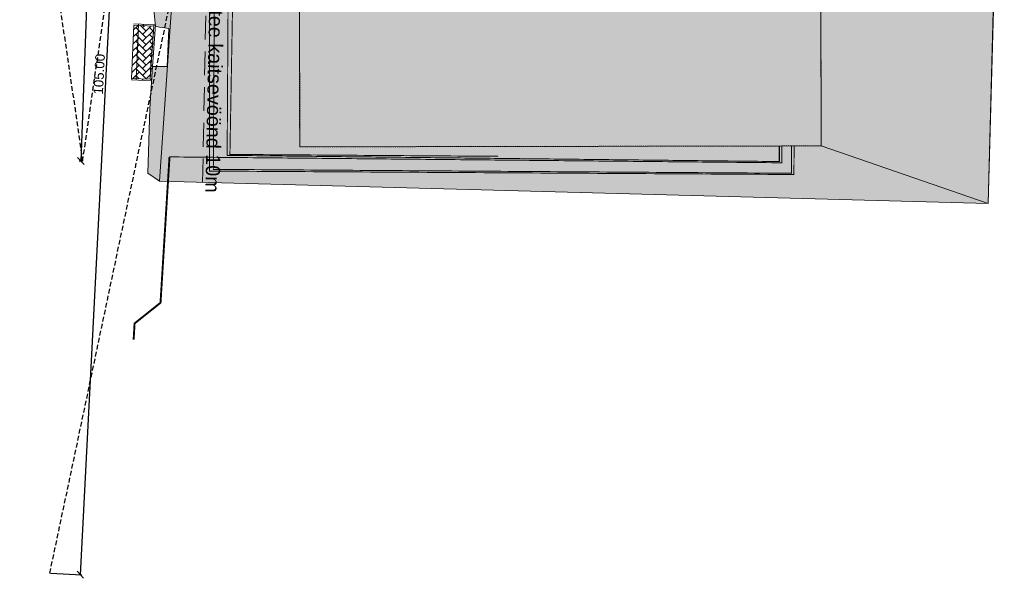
# Model space of a CAD drawing. Header units: metres. Extents: x 561538 to 562530, y 6580867 to 6581188.
# Tile 1 of 78: x 561559 to 561662, y 6580977 to 6581036. Entities that reach past the tile are written whole.
import ezdxf
from ezdxf.enums import TextEntityAlignment as Align

# ---------------------------------------------------------------- set-up
doc = ezdxf.new("R2010")
doc.units = ezdxf.units.M
for name, pattern in [('AUDIT_E_140115124448-0', [0]), ('DASHED', [0.75, 0.5, -0.25]), ('DOT2', [3.175, 0, -3.175]), ('Hoone$0$VEEPIIR', [0.02001, 0.01, -1e-05, 0.01])]:
    doc.linetypes.add(name, pattern=pattern)
for name, color, linetype, lineweight in [('DP_krunt', 7, 'Continuous', 0), ('Hoone$0$DP_suurim_ehitisealuse_pind', 150, 'Continuous', 0), ('K-Halj-muru', 71, 'Continuous', 9), ('KLM_hatch_betoonkivi', 253, 'Continuous', 9), ('KLM_LM', 7, 'AUDIT_E_140115124448-0', 9), ('KLM_äärekivi_kõnnitee', 5, 'Continuous', 9)]:
    doc.layers.add(name, color=color, linetype=linetype, lineweight=lineweight)
for name, color, linetype in [('Hoone$0$ar', 7, 'Continuous'), ('KOTY', 7, 'Continuous'), ('Tehnovõrgud$0$DP_tehno_el', 1, 'Tehnovõrgud$0$ELEKTER_madal'), ('Tehnovõrgud$0$DP_tehno_kanal', 3, 'Continuous'), ('Tehnovõrgud$0$DP_tehno_vesi', 170, 'Tehnovõrgud$0$VESI_1'), ('Tehnovõrgud$0$PL_side', 44, 'Tehnovõrgud$0$SIDE'), ('TPK_Nähtavus_2', 4, 'Continuous')]:
    doc.layers.add(name, color=color, linetype=linetype)
doc.layers.add('TM-kaitsevöönd', color=7, linetype='Continuous', lineweight=9, true_color=0x000000)
doc.styles.add('LK-500', font='swiss.ttf', dxfattribs={"height": 1})
doc.styles.add('Tehnovõrgud$0$Linetypes', font='swissl.ttf')
doc.styles.add('Tehnovõrgud$0$romans', font='romans.shx')
doc.styles.add('Tehnovõrgud$0$Standard', font='simplex.shx')
doc.styles.add('TM_TXT', font='swissl.ttf')
doc.linetypes.add('Tehnovõrgud$0$-S-', pattern='A,10,-1.5,["S",Tehnovõrgud$0$romans,S=1.4,R=0,X=-0.7,Y=-0.7],-1.5,10,-3', length=26)
doc.linetypes.add('Tehnovõrgud$0$elekter 0', pattern='A,4,-1,4,-1,["0,4kV",Tehnovõrgud$0$Standard,S=0.5,R=0,X=-0.25,Y=-0.25],-1,-1', length=12)
doc.linetypes.add('Tehnovõrgud$0$ELEKTER_madal', pattern='A,0.5,-0.2,["E1",Tehnovõrgud$0$Linetypes,S=0.1,R=0,X=-0.1,Y=-0.05],-0.2', length=0.9)
doc.linetypes.add('Tehnovõrgud$0$Kanal21', pattern='A,3.4,-0.4,["K21",Tehnovõrgud$0$Standard,S=0.5,R=0,X=-0.1,Y=-0.25],-1.5', length=5.3)
doc.linetypes.add('Tehnovõrgud$0$SIDE', pattern='A,0.5,-0.2,["S1",Tehnovõrgud$0$Linetypes,S=0.1,R=0,X=-0.1,Y=-0.05],-0.2,0.5,-0.2', length=1.6)
doc.linetypes.add('Tehnovõrgud$0$vesi1', pattern='A,4,-1,4,-1,["V1",Tehnovõrgud$0$Standard,S=0.5,R=0,X=-0.25,Y=-0.25],-1', length=11)
doc.linetypes.add('Tehnovõrgud$0$VESI_1', pattern='A,0.5,-0.2,["V1",Tehnovõrgud$0$Linetypes,S=0.1,R=0,X=-0.1,Y=-0.05],-0.2,0.5,-0.2', length=1.6)

# ---------------------------------------------------------------- blocks, each defined once
blk = doc.blocks.new('_OBLIQUE')
at = {"color": 0, "linetype": 'ByBlock'}
blk.add_line((-0.5, -0.5), (0.5, 0.5), dxfattribs=at)

msp = doc.modelspace()

# ---------------------------------------------------------------- hatches: boundary and pattern name
at = {"layer": 'Hoone$0$ar', "linetype": 'Hoone$0$VEEPIIR', "lineweight": 15, "true_color": 0xc284a3}
h = msp.add_hatch(color=233, dxfattribs=at)
h.dxf.hatch_style = 1
h.paths.add_polyline_path([(561588.53, 6581022.34), (561643.23, 6581022.44), (561643.21, 6581037.03), (561643.21, 6581039.9), (561637.2, 6581039.89), (561637.18, 6581050.93), (561588.48, 6581050.84), (561600.78, 6581050.86), (561600.78, 6581052.84), (561587.48, 6581052.84), (561587.48, 6581044.54), (561588.49, 6581044.54)])
at = {"layer": 'K-Halj-muru'}
h = msp.add_hatch(color=256, dxfattribs=at)
edge = h.paths.add_edge_path()
edge.add_line((561643.23, 6581022.46), (561660.73, 6581016.39))
edge.add_line((561660.73, 6581016.39), (561662.44, 6581079.99))
edge.add_line((561662.44, 6581079.99), (561643.1, 6581078.86))
edge.add_arc((561649.8, 6581077.24), 6.9, 166.395, 180.0624)
edge.add_line((561642.91, 6581077.23), (561642.91, 6581074.01))
edge.add_arc((561644.76, 6581074.01), 1.85, 180.0736, 270.1426)
edge.add_line((561644.77, 6581072.17), (561650.28, 6581072.18))
edge.add_line((561650.28, 6581072.18), (561650.32, 6581050.88))
edge.add_line((561650.32, 6581050.88), (561645.77, 6581050.87))
edge.add_arc((561645.78, 6581049.02), 1.85, 90.1081, 180.1078)
edge.add_line((561643.93, 6581049.01), (561643.95, 6581036.88))
edge.add_line((561643.95, 6581036.88), (561643.2, 6581036.88))
edge.add_line((561643.2, 6581036.88), (561643.23, 6581022.46))
msp.add_hatch(color=256, dxfattribs=at).paths.add_polyline_path([(561588.49, 6581041.84), (561583.34, 6581041.83), (561573.12, 6581037.82), (561573.41, 6581034.99), (561574.81, 6581034.77), (561574.63, 6581030.78), (561573.08, 6581030.79), (561572.82, 6581026.38), (561572.61, 6581019.57), (561573.83, 6581018.73), (561660.73, 6581016.39), (561643.23, 6581022.44), (561588.53, 6581022.34)])

# ---------------------------------------------------------------- linework, layer by layer
at = {"layer": 'DP_krunt', "color": 6, "linetype": 'Continuous', "lineweight": 18}
for p, q in [((561662.42, 6581077.77), (561660.73, 6581016.39)), ((561573.83, 6581018.73), (561575.88, 6581048.88)), ((561660.73, 6581016.39), (561573.83, 6581018.73))]:
    msp.add_line(p, q, dxfattribs=at)
at = {"layer": 'Hoone$0$ar', "color": 7, "lineweight": 13}
msp.add_line((561643.23, 6581022.44), (561643.2, 6581037.03), dxfattribs=at)
at = {"layer": 'Hoone$0$ar', "color": 18, "linetype": 'Hoone$0$VEEPIIR', "lineweight": 20, "true_color": 0x000000}
msp.add_lwpolyline([(561588.53, 6581022.34), (561643.23, 6581022.44), (561643.2, 6581037.03), (561637.2, 6581037.02), (561637.17, 6581050.93), (561588.47, 6581050.84), (561588.53, 6581022.34)], dxfattribs=at)
at = {"layer": 'Hoone$0$ar', "lineweight": 0}
msp.add_circle((561643.23, 6581022.44), 0.0186, dxfattribs=at)
at = {"layer": 'Hoone$0$DP_suurim_ehitisealuse_pind', "color": 18, "lineweight": 25, "true_color": 0x000000, "const_width": 0.01}
msp.add_lwpolyline([(561643.23, 6581022.44), (561643.2, 6581037.03), (561637.2, 6581037.02), (561637.17, 6581050.93), (561588.47, 6581050.84), (561588.53, 6581022.34)], close=True, dxfattribs=at)
at = {"layer": 'K-Halj-muru'}
for p, q in [((561660.73, 6581016.39), (561662.44, 6581079.99)), ((561588.53, 6581022.34), (561588.49, 6581041.84)), ((561573.12, 6581037.82), (561573.41, 6581034.99)), ((561643.2, 6581036.88), (561643.23, 6581022.46)), ((561573.41, 6581034.99), (561574.81, 6581034.77)), ((561574.81, 6581034.77), (561574.63, 6581030.78)), ((561573.08, 6581030.79), (561572.82, 6581026.38)), ((561574.63, 6581030.78), (561573.08, 6581030.79)), ((561572.82, 6581026.38), (561572.61, 6581019.57)), ((561643.23, 6581022.44), (561588.53, 6581022.34)), ((561643.23, 6581022.46), (561660.73, 6581016.39)), ((561660.73, 6581016.39), (561643.23, 6581022.44)), ((561572.61, 6581019.57), (561573.83, 6581018.73)), ((561573.83, 6581018.73), (561660.73, 6581016.39))]:
    msp.add_line(p, q, dxfattribs=at)
at = {"layer": 'KLM_hatch_betoonkivi', "color": 1}
for p, q in [((561570.88, 6581029.52), (561571.13, 6581035.11)), ((561571.07, 6581033.88), (561571.7, 6581034.5)), ((561571.11, 6581034.63), (561571.57, 6581035.09)), ((561571.13, 6581035.11), (561573.23, 6581035.02)), ((561572.41, 6581033.78), (561571.34, 6581034.86)), ((561572.41, 6581034.5), (561571.83, 6581035.08)), ((561572.05, 6581034.86), (561572.26, 6581035.06)), ((561572.05, 6581034.14), (561572.95, 6581035.03)), ((561572.05, 6581033.42), (561573.13, 6581034.5)), ((561573.19, 6581034.45), (561572.77, 6581034.86)), ((561573.23, 6581035.02), (561572.83, 6581029.43)), ((561571.04, 6581033.12), (561571.7, 6581033.78)), ((561572.41, 6581033.06), (561571.34, 6581034.14)), ((561572.41, 6581032.34), (561571.34, 6581033.42)), ((561572.05, 6581032.7), (561573.13, 6581033.78)), ((561573.14, 6581033.78), (561572.77, 6581034.14)), ((561573.09, 6581033.1), (561572.77, 6581033.42)), ((561570.97, 6581031.62), (561571.7, 6581032.34)), ((561571, 6581032.37), (561571.7, 6581033.06)), ((561572.41, 6581031.63), (561571.34, 6581032.7)), ((561572.05, 6581031.99), (561573.08, 6581033.02)), ((561572.05, 6581031.27), (561573.03, 6581032.24)), ((561573.04, 6581032.43), (561572.77, 6581032.7)), ((561570.94, 6581030.87), (561571.7, 6581031.63)), ((561570.98, 6581031.63), (561570.97, 6581031.63)), ((561572.41, 6581030.91), (561571.34, 6581031.99)), ((561572.41, 6581030.19), (561571.34, 6581031.27)), ((561572.05, 6581030.55), (561572.98, 6581031.47)), ((561573, 6581031.76), (561572.77, 6581031.99)), ((561572.95, 6581031.09), (561572.77, 6581031.27)), ((561570.9, 6581030.11), (561571.7, 6581030.91)), ((561570.98, 6581030.19), (561570.91, 6581030.26)), ((561570.98, 6581030.91), (561570.94, 6581030.95)), ((561571.02, 6581029.51), (561571.7, 6581030.19)), ((561572.41, 6581029.47), (561571.34, 6581030.55)), ((561572.05, 6581029.83), (561572.92, 6581030.7)), ((561572.9, 6581030.42), (561572.77, 6581030.55)), ((561570.93, 6581029.52), (561570.88, 6581029.57)), ((561572.83, 6581029.43), (561570.88, 6581029.52)), ((561571.68, 6581029.48), (561571.34, 6581029.83)), ((561572.4, 6581029.45), (561572.87, 6581029.92)), ((561572.85, 6581029.75), (561572.77, 6581029.83))]:
    msp.add_line(p, q, dxfattribs=at)
at = {"layer": 'KLM_LM', "color": 1}
msp.add_line((561571.63, 6581035.24), (561571.37, 6581029.35), dxfattribs=at)
at = {"layer": 'KLM_äärekivi_kõnnitee'}
for p, q in [((561573.39, 6581035.16), (561571.13, 6581035.26)), ((561573.23, 6581035.02), (561571.13, 6581035.11)), ((561572.93, 6581030.8), (561573.23, 6581035.02)), ((561573.08, 6581030.79), (561573.39, 6581035.16)), ((561572.83, 6581029.43), (561572.93, 6581030.8)), ((561572.97, 6581029.28), (561573.08, 6581030.79)), ((561570.87, 6581029.37), (561572.97, 6581029.28)), ((561570.88, 6581029.52), (561572.83, 6581029.43))]:
    msp.add_line(p, q, dxfattribs=at)
at = {"layer": 'KLM_äärekivi_kõnnitee', "linetype": 'DOT2', "lineweight": 9, "ltscale": 0.33}
for p, q in [((561573.31, 6581035.09), (561571.13, 6581035.19)), ((561573.01, 6581030.8), (561573.31, 6581035.09)), ((561572.9, 6581029.36), (561573.01, 6581030.8)), ((561570.87, 6581029.44), (561572.9, 6581029.36))]:
    msp.add_line(p, q, dxfattribs=at)
at = {"layer": 'KOTY', "color": 3, "transparency": 16777216}
for p, q in [((561570.91, 6581082.44), (561565.51, 6580977.43)), ((561562.38, 6580977.59), (561565.69, 6580977.42))]:
    msp.add_line(p, q, dxfattribs=at)
at = {"layer": 'Tehnovõrgud$0$DP_tehno_el', "linetype": 'Tehnovõrgud$0$elekter 0', "flags": 128}
for points, const_width in [([(561574.85, 6581021.29), (561639.09, 6581020.67), (561639.11, 6581022.42)], 0.1), ([(561571.11, 6581002.11), (561571.21, 6581003.81), (561573.93, 6581005.98), (561574.87, 6581021.26)], 0.2)]:
    msp.add_lwpolyline(points, dxfattribs=dict(at, const_width=const_width))
at = {"layer": 'Tehnovõrgud$0$DP_tehno_kanal', "linetype": 'Tehnovõrgud$0$Kanal21', "const_width": 0.1, "flags": 128}
msp.add_lwpolyline([(561579.44, 6581056.84), (561579.07, 6581042.1), (561579.07, 6581019.8), (561640.37, 6581019.44), (561640.39, 6581022.43)], dxfattribs=at)
at = {"layer": 'Tehnovõrgud$0$DP_tehno_vesi', "linetype": 'Tehnovõrgud$0$vesi1', "const_width": 0.1, "flags": 128}
msp.add_lwpolyline([(561640.11, 6581022.41), (561640.11, 6581019.57), (561579.47, 6581019.98), (561579.69, 6581055.27), (561578.37, 6581055.27)], dxfattribs=at)
at = {"layer": 'Tehnovõrgud$0$PL_side', "color": 6, "linetype": 'Tehnovõrgud$0$-S-', "ltscale": 0.3}
msp.add_line((561638.82, 6581022.41), (561638.84, 6581020.8), dxfattribs=at)
at = {"layer": 'Tehnovõrgud$0$PL_side', "color": 6, "linetype": 'Tehnovõrgud$0$-S-', "ltscale": 0.4}
msp.add_line((561581.21, 6581021.55), (561581.21, 6581021.55), dxfattribs=at)
at = {"layer": 'Tehnovõrgud$0$PL_side', "color": 6, "ltscale": 5, "const_width": 0.1, "flags": 128}
for points in [[(561613.01, 6581073.16), (561581.23, 6581073.03), (561581.44, 6581059.64), (561581.65, 6581046.25), (561581.21, 6581021.55), (561609.37, 6581021.35)], [(561638.82, 6581022.41), (561638.84, 6581020.8), (561580.92, 6581021.45), (561581.13, 6581056.31)]]:
    msp.add_lwpolyline(points, dxfattribs=at)
at = {"layer": 'TM-kaitsevöönd', "linetype": 'DASHED', "ltscale": 5}
msp.add_line((561578.34, 6581018.61, 42.03), (561579.79, 6581094, 42.03), dxfattribs=at)
at = {"layer": 'TPK_Nähtavus_2', "color": 3, "linetype": 'DASHED'}
msp.add_line((561562.32, 6580977.59), (561584.63, 6581083.46), dxfattribs=at)
at = {"layer": 'TPK_Nähtavus_2', "linetype": 'DASHED'}
for p, q in [((561559.16, 6581065.82), (561565.76, 6581020.84)), ((561565.76, 6581020.84), (561572.3, 6581065.85))]:
    msp.add_line(p, q, dxfattribs=at)
at = {"layer": 'TPK_Nähtavus_2', "color": 4, "transparency": 16777216}
for p, q in [((561567.21, 6581065.85), (561565.57, 6581020.85)), ((561565.76, 6581020.84), (561565.39, 6581020.85))]:
    msp.add_line(p, q, dxfattribs=at)

# ---------------------------------------------------------------- block references
at = {"layer": 'KOTY', "color": 3, "transparency": 16777216, "xscale": 0.7, "yscale": 0.7, "zscale": 0.7, "rotation": 267.0596853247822}
msp.add_blockref('_OBLIQUE', (561565.51, 6580977.43), dxfattribs=at)
at = {"layer": 'TPK_Nähtavus_2', "color": 4, "transparency": 16777216, "xscale": 0.6999999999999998, "yscale": 0.6999999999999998, "zscale": 0.7, "rotation": 267.9199584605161}
msp.add_blockref('_OBLIQUE', (561565.57, 6581020.85), dxfattribs=at)

# ---------------------------------------------------------------- texts
at = {"style": 'TM_TXT', "width": 0.99}
msp.add_text('Riigitee kaitsevöönd 10m', height=1.5, rotation=268.8129, dxfattribs=at).set_placement((561578.42, 6581029.14), align=Align.BOTTOM_CENTER)
at = {"layer": 'KOTY', "color": 3, "transparency": 16777216, "insert": (561567.5, 6581029.97), "char_height": 1, "attachment_point": 5, "rotation": 87.0597, "style": 'LK-500'}
msp.add_mtext('\\A1;105.00', dxfattribs=at)

doc.saveas('drawing.dxf')
